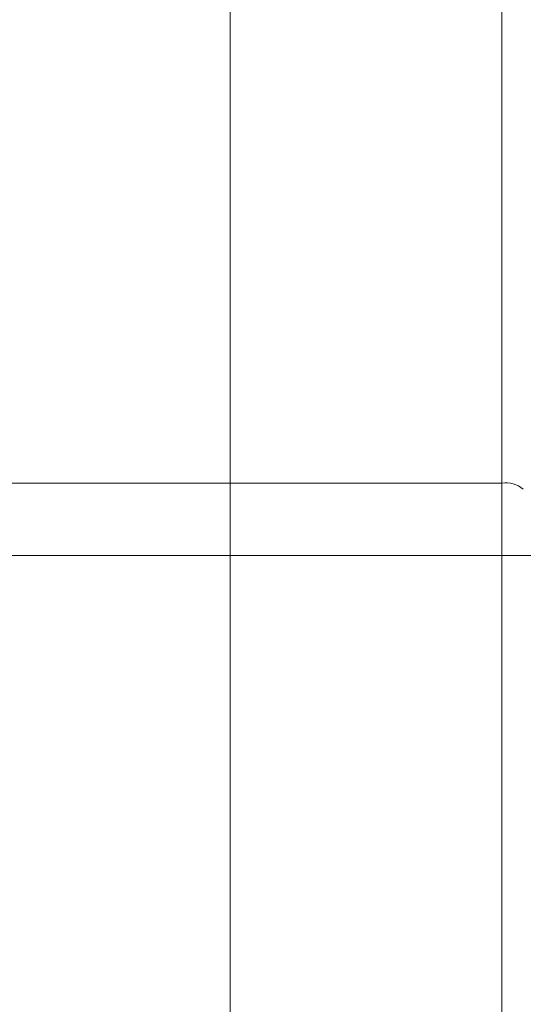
# Model space of a CAD drawing. Extents: x 193 to 943, y 26 to 526.
# Tile 160 of 256: x 369.98 to 372.87, y 112.95 to 118.61. Entities that reach past the tile are written whole.
import ezdxf
from ezdxf.lldxf.tags import DXFTag

# ---------------------------------------------------------------- set-up
doc = ezdxf.new("R2010")
doc.units = 0
doc.layers.get('0').update_dxf_attribs({"lineweight": 25})
doc.layers.add('KG4_HLS_SYA', color=7, linetype='Continuous', lineweight=25)
doc.layers.add('KG4_HLS_TEXTE', color=7, linetype='Continuous', lineweight=13)
tags = doc.linetypes.add('STRICHPUNKT2', pattern=[12.7, 6.35, -3.175, 0, -3.175]).pattern_tags.tags
tags[10:11] = [DXFTag(74, 4), DXFTag(75, 0), DXFTag(340, '0'), DXFTag(46, 0.0), DXFTag(50, 0.0), DXFTag(44, 0.0), DXFTag(45, 0.0)]
tags[8:9] = [DXFTag(74, 4), DXFTag(75, 0), DXFTag(340, '0'), DXFTag(46, 0.0), DXFTag(50, 0.0), DXFTag(44, 0.0), DXFTag(45, 0.0)]
tags[6:7] = [DXFTag(74, 4), DXFTag(75, 0), DXFTag(340, '0'), DXFTag(46, 0.0), DXFTag(50, 0.0), DXFTag(44, 0.0), DXFTag(45, 0.0)]
tags[4:5] = [DXFTag(74, 4), DXFTag(75, 0), DXFTag(340, '0'), DXFTag(46, 0.0), DXFTag(50, 0.0), DXFTag(44, 0.0), DXFTag(45, 0.0)]

# ---------------------------------------------------------------- blocks, each defined once
blk = doc.blocks.new('Kreis-A069HXYK7N', base_point=(372.7516, 115.911))
at = {"color": 0, "lineweight": -2}
blk.add_ellipse((372.773, 115.7824), major_axis=(0.1016, 0.1285), ratio=1, start_param=0, end_param=0.800424, dxfattribs=at)

msp = doc.modelspace()

# ---------------------------------------------------------------- linework, layer by layer
at = {"layer": 'KG4_HLS_SYA', "color": 8, "linetype": 'Continuous', "lineweight": 9, "ltscale": 0.13, "true_color": 0x808080}
for p, q in [((372.7515, 115.9449), (372.7515, 119.6255)), ((371.1912, 115.9449), (371.1912, 119.5969)), ((371.1912, 115.9449), (369.5679, 115.9449)), ((371.1912, 90.0285), (371.1912, 115.9449)), ((372.7515, 115.9449), (371.1912, 115.9449)), ((372.7515, 90.0285), (372.7515, 115.9449))]:
    msp.add_line(p, q, dxfattribs=at)
at = {"layer": 'KG4_HLS_TEXTE', "color": 8, "linetype": 'STRICHPUNKT2', "lineweight": 9, "ltscale": 0.13, "true_color": 0x808080}
msp.add_line((283.5156, 115.529), (424.3787, 115.529), dxfattribs=at)

# ---------------------------------------------------------------- block references
at = {"layer": 'KG4_HLS_SYA', "color": 8, "linetype": 'Continuous', "lineweight": 9, "ltscale": 0.13, "true_color": 0x808080}
msp.add_blockref('Kreis-A069HXYK7N', (372.7516, 115.911), dxfattribs=at)

doc.saveas('drawing.dxf')
